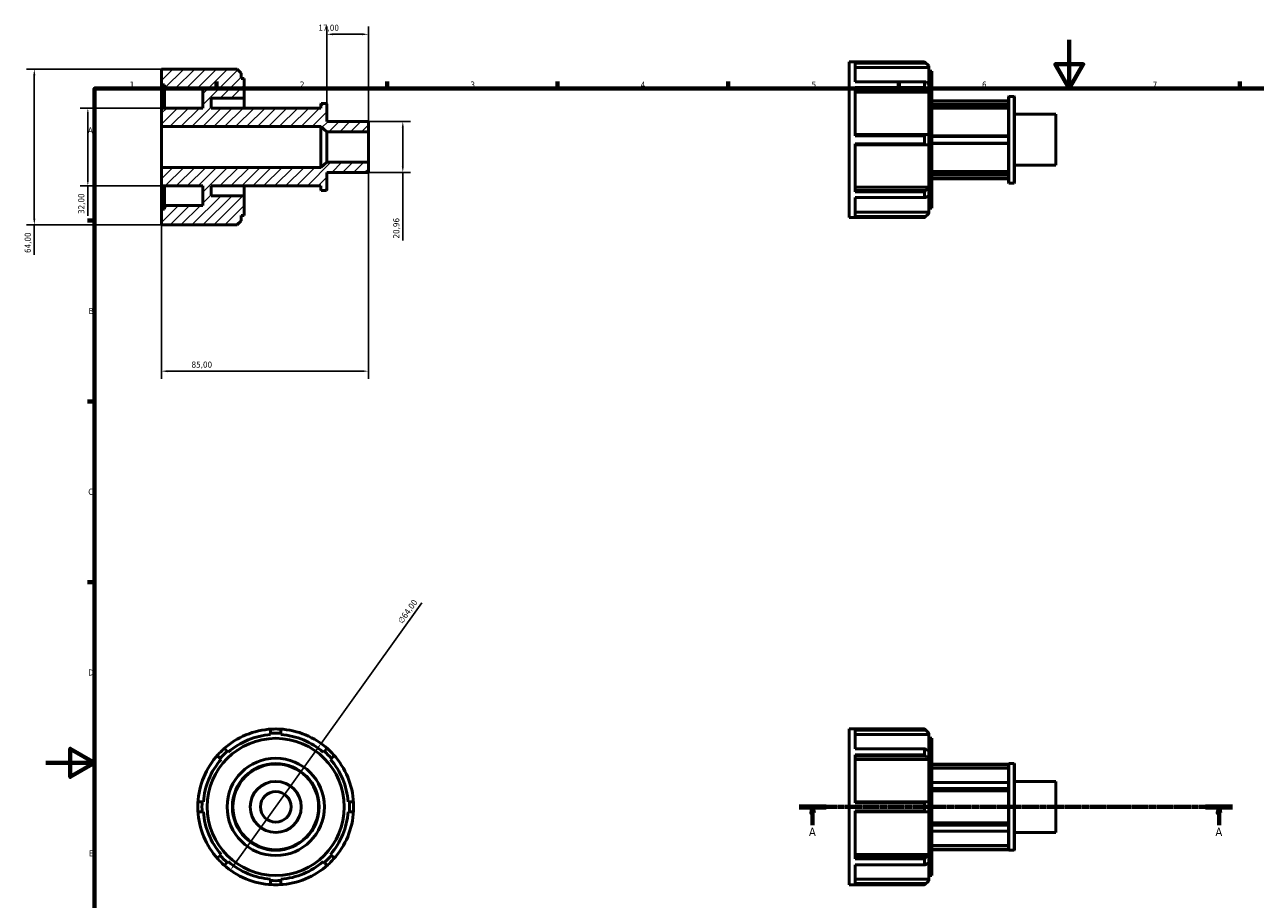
# Model space of a CAD drawing. Header units: millimetres. Extents: x -9 to 931, y 0 to 600.
# Tile 2 of 4: x -9 to 497, y 241 to 600. Entities that reach past the tile are written whole.
import ezdxf

# ---------------------------------------------------------------- set-up
doc = ezdxf.new("R2010")
doc.units = ezdxf.units.MM
doc.linetypes.add('CHAIN', pattern=[0.7087, 0.4724, -0.0591, 0.1181, -0.0591])
for name, color, linetype, lineweight in [('Border (ISO)', 7, 'Continuous', 70), ('Dimension (ISO)', 7, 'Continuous', 25), ('Hatch (ISO)', 7, 'Continuous', 18), ('Section Line (ISO)', 7, 'CHAIN', 70), ('Visible (ISO)', 7, 'Continuous', 50)]:
    doc.layers.add(name, color=color, linetype=linetype, lineweight=lineweight)
doc.styles.add('Label Text (ISO)', font='tahoma.ttf')
doc.styles.add('Note Text (ISO)', font='tahoma.ttf')
doc.dimstyles.new('Default (ISO)', dxfattribs={"dimtxt": 2.5, "dimasz": 2.5, "dimexe": 3.175, "dimexo": 0, "dimgap": 0.762, "dimtad": 1, "dimrnd": 1e-08, "dimzin": 0, "dimtxsty": 'Note Text (ISO)', "dimcen": 0.09, "dimdle": 10, "dimclrd": 256, "dimclre": 256, "dimclrt": 256, "dimazin": 0, "dimtfac": 1.40208, "dimtmove": 0, "dimatfit": 3, "dimfxl": 1, "dimtolj": 1, "dimtzin": 0, "dimlwd": -1, "dimlwe": -1, "dimarcsym": 0})

# ---------------------------------------------------------------- blocks, each defined once
blk = doc.blocks.new('Borders Default Border')
at = {"layer": 'Border (ISO)'}
for p, q in [((70.08, 574), (70.08, 576.9)), ((140.17, 574), (140.17, 576.9)), ((210.25, 574), (210.25, 576.9)), ((280.33, 574), (280.33, 576.9)), ((350.42, 574), (350.42, 576.9)), ((490.58, 574), (490.58, 576.9)), ((20, 519.75), (17.1, 519.75)), ((20, 445.5), (17.1, 445.5)), ((20, 371.25), (17.1, 371.25))]:
    blk.add_line(p, q, dxfattribs=at)
at = {"layer": 'Border (ISO)', "flags": 128}
for points in [[(420.5, 594), (420.5, 574), (414.73, 584), (426.27, 584), (420.5, 574)], [(20, 20), (20, 574), (821, 574), (821, 20), (20, 20)], [(0, 297), (20, 297), (10, 302.77), (10, 291.23), (20, 297)]]:
    blk.add_lwpolyline(points, dxfattribs=at)
at = {"layer": 'Border (ISO)', "color": 232, "true_color": 0xca0064, "char_height": 2.5, "attachment_point": 7, "style": 'Note Text (ISO)'}
for s, insert in [('1', (34.48, 574.4)), ('2', (104.37, 574.4)), ('3', (174.43, 574.35)), ('4', (244.42, 574.4)), ('5', (314.64, 574.35)), ('6', (384.66, 574.35)), ('7', (454.77, 574.4)), ('A', (17.29, 555.62)), ('B', (17.59, 481.38)), ('C', (17.43, 407.08)), ('D', (17.43, 332.88)), ('E', (17.64, 258.63))]:
    blk.add_mtext(s, dxfattribs=dict(at, insert=insert))
blk = doc.blocks.new('2dTransSection0')
at = {"layer": 'Section Line (ISO)', "linetype": 'CHAIN'}
blk.add_line((309.48, 278.93), (487.58, 278.93), dxfattribs=at)
at = {"layer": 'Section Line (ISO)', "linetype": 'Continuous', "lineweight": 140}
for p, q in [((309.48, 278.93), (320.58, 278.93)), ((476.48, 278.93), (487.58, 278.93))]:
    blk.add_line(p, q, dxfattribs=at)
at = {"layer": 'Section Line (ISO)', "linetype": 'Continuous'}
for p, q in [((315.03, 278.93), (314.53, 276.43)), ((315.03, 276.43), (315.03, 278.93)), ((315.53, 276.43), (315.03, 278.93)), ((482.03, 278.93), (481.53, 276.43)), ((482.03, 276.43), (482.03, 278.93)), ((482.53, 276.43), (482.03, 278.93)), ((314.53, 276.43), (315.53, 276.43)), ((315.03, 271.46), (315.03, 276.43)), ((481.53, 276.43), (482.53, 276.43)), ((482.03, 271.46), (482.03, 276.43))]:
    blk.add_line(p, q, dxfattribs=at)
at = {"layer": 'Section Line (ISO)', "linetype": 'Continuous', "flags": 128}
for points in [[(315.53, 276.43), (315.03, 278.93), (314.53, 276.43), (315.53, 276.43)], [(482.53, 276.43), (482.03, 278.93), (481.53, 276.43), (482.53, 276.43)]]:
    blk.add_lwpolyline(points, dxfattribs=at)
at = {"layer": 'Section Line (ISO)'}
for points in [[(315.53, 276.43), (315.03, 278.93), (314.53, 276.43), (315.53, 276.43)], [(482.53, 276.43), (482.03, 278.93), (481.53, 276.43), (482.53, 276.43)]]:
    blk.add_solid(points, dxfattribs=at)
at = {"layer": 'Section Line (ISO)', "char_height": 3.5, "attachment_point": 7, "style": 'Label Text (ISO)'}
for insert in [(313.54, 266.93), (480.54, 266.93)]:
    blk.add_mtext('A', dxfattribs=dict(at, insert=insert))
blk = doc.blocks.new('*D7')
at = {"layer": 'Defpoints', "color": 0, "transparency": 16777216}
for p in [(115.5, 596.3), (115.5, 567.6), (132.5, 556.29)]:
    blk.add_point(p, dxfattribs=at)
at = {"layer": 'Dimension (ISO)', "transparency": 16777216}
for p, q in [((115.5, 567.6), (115.5, 599.48)), ((132.5, 556.29), (132.5, 599.48)), ((130, 596.3), (118, 596.3))]:
    blk.add_line(p, q, dxfattribs=at)
for points in [[(118, 596.72), (118, 595.89), (115.5, 596.3)], [(130, 596.72), (130, 595.89), (132.5, 596.3)]]:
    blk.add_solid(points, dxfattribs=at)
at = {"layer": 'Dimension (ISO)', "color": 232, "true_color": 0xca0064, "transparency": 16777216, "insert": (111.98, 600.24), "char_height": 2.5, "attachment_point": 1, "style": 'Note Text (ISO)'}
blk.add_mtext('\\A1;17,00', dxfattribs=at)
blk = doc.blocks.new('*D8')
at = {"layer": 'Defpoints', "color": 0, "transparency": 16777216}
for p in [(132.5, 560.48), (132.5, 539.52), (146.66, 539.52)]:
    blk.add_point(p, dxfattribs=at)
at = {"layer": 'Dimension (ISO)', "transparency": 16777216}
for p, q in [((132.5, 560.48), (149.84, 560.48)), ((146.66, 557.98), (146.66, 542.02)), ((132.5, 539.52), (149.84, 539.52)), ((146.66, 539.52), (146.66, 511.65))]:
    blk.add_line(p, q, dxfattribs=at)
for points in [[(146.24, 557.98), (147.08, 557.98), (146.66, 560.48)], [(146.24, 542.02), (147.08, 542.02), (146.66, 539.52)]]:
    blk.add_solid(points, dxfattribs=at)
at = {"layer": 'Dimension (ISO)', "color": 232, "true_color": 0xca0064, "transparency": 16777216, "insert": (142.73, 512.41), "char_height": 2.5, "attachment_point": 1, "rotation": 90, "style": 'Note Text (ISO)'}
blk.add_mtext('\\A1;20,96', dxfattribs=at)
blk = doc.blocks.new('*D9')
at = {"layer": 'Defpoints', "color": 0, "transparency": 16777216}
for p in [(47.5, 566), (17.25, 534), (47.5, 534)]:
    blk.add_point(p, dxfattribs=at)
at = {"layer": 'Dimension (ISO)', "transparency": 16777216}
for p, q in [((47.5, 566), (14.07, 566)), ((17.25, 563.5), (17.25, 536.5)), ((47.5, 534), (14.07, 534)), ((17.25, 534), (17.25, 521.73))]:
    blk.add_line(p, q, dxfattribs=at)
for points in [[(16.83, 563.5), (17.66, 563.5), (17.25, 566)], [(16.83, 536.5), (17.66, 536.5), (17.25, 534)]]:
    blk.add_solid(points, dxfattribs=at)
at = {"layer": 'Dimension (ISO)', "color": 232, "true_color": 0xca0064, "transparency": 16777216, "insert": (13.31, 522.49), "char_height": 2.5, "attachment_point": 1, "rotation": 90, "style": 'Note Text (ISO)'}
blk.add_mtext('\\A1;32,00', dxfattribs=at)
blk = doc.blocks.new('*D10')
at = {"layer": 'Defpoints', "color": 0, "transparency": 16777216}
for p in [(47.5, 582), (-4.76, 518), (47.5, 518)]:
    blk.add_point(p, dxfattribs=at)
at = {"layer": 'Dimension (ISO)', "transparency": 16777216}
for p, q in [((47.5, 582), (-7.93, 582)), ((-4.76, 579.5), (-4.76, 520.5)), ((47.5, 518), (-7.93, 518)), ((-4.76, 518), (-4.76, 505.71))]:
    blk.add_line(p, q, dxfattribs=at)
for points in [[(-5.17, 579.5), (-4.34, 579.5), (-4.76, 582)], [(-5.17, 520.5), (-4.34, 520.5), (-4.76, 518)]]:
    blk.add_solid(points, dxfattribs=at)
at = {"layer": 'Dimension (ISO)', "color": 232, "true_color": 0xca0064, "transparency": 16777216, "insert": (-8.69, 506.47), "char_height": 2.5, "attachment_point": 1, "rotation": 90, "style": 'Note Text (ISO)'}
blk.add_mtext('\\A1;64,00', dxfattribs=at)
blk = doc.blocks.new('*D11')
at = {"layer": 'Defpoints', "color": 0, "transparency": 16777216}
for p in [(113.09, 304.94), (75.82, 252.91)]:
    blk.add_point(p, dxfattribs=at)
at = {"layer": 'Dimension (ISO)', "transparency": 16777216}
for p, q in [((113.09, 304.94), (154.48, 362.72)), ((77.28, 254.95), (111.64, 302.91))]:
    blk.add_line(p, q, dxfattribs=at)
blk.add_arc((94.46, 278.93), 32, 48.6987, 176.9957, dxfattribs=at)
for points in [[(111.3, 303.15), (111.98, 302.67), (113.09, 304.94)], [(76.94, 255.19), (77.62, 254.7), (75.82, 252.91)]]:
    blk.add_solid(points, dxfattribs=at)
at = {"layer": 'Dimension (ISO)', "color": 232, "true_color": 0xca0064, "transparency": 16777216, "insert": (144.41, 355.48), "char_height": 2.5, "attachment_point": 1, "rotation": 54.3836, "style": 'Note Text (ISO)'}
blk.add_mtext('\\A1;∅64,00', dxfattribs=at)
blk = doc.blocks.new('*D12')
at = {"layer": 'Defpoints', "color": 0, "transparency": 16777216}
for p in [(47.5, 541.62), (132.5, 543.71), (47.5, 457.92)]:
    blk.add_point(p, dxfattribs=at)
at = {"layer": 'Dimension (ISO)', "transparency": 16777216}
for p, q in [((47.5, 541.62), (47.5, 454.74)), ((132.5, 543.71), (132.5, 454.74)), ((130, 457.92), (50, 457.92))]:
    blk.add_line(p, q, dxfattribs=at)
for points in [[(50, 458.33), (50, 457.5), (47.5, 457.92)], [(130, 458.33), (130, 457.5), (132.5, 457.92)]]:
    blk.add_solid(points, dxfattribs=at)
at = {"layer": 'Dimension (ISO)', "color": 232, "true_color": 0xca0064, "transparency": 16777216, "insert": (59.86, 461.86), "char_height": 2.5, "attachment_point": 1, "style": 'Note Text (ISO)'}
blk.add_mtext('\\A1;85,00', dxfattribs=at)

msp = doc.modelspace()

# ---------------------------------------------------------------- hatches: boundary and pattern name
at = {"layer": 'Hatch (ISO)'}
h = msp.add_hatch(dxfattribs=at)
h.set_pattern_fill('ANSI31', color=256, scale=25.4, style=0)
h.set_pattern_definition([(45, (0, 0), (-2.245064, 2.245064), [])])
h.paths.add_polyline_path([(115.5, 556.2865), (132.5, 556.2865), (132.5, 560.4775), (115.5, 560.4775), (115.5, 567.6022), (115.2905, 567.8117), (113.1595, 567.8117), (112.95, 567.6022), (112.95, 566), (67.9, 566), (67.9, 570), (81.5, 570), (81.5, 578.16), (80.225, 578.16), (80.225, 580.3236), (78.5486, 582), (47.5, 582), (47.5, 575.6), (48.775, 575.6), (48.775, 574), (64.5, 574), (64.5, 566), (47.5, 566), (47.5, 558.382), (112.95, 558.382)])
h.paths.add_polyline_path([(132.5, 543.7135), (115.5, 543.7135), (112.95, 541.618), (47.5, 541.618), (47.5, 534), (64.5, 534), (64.5, 526), (48.775, 526), (48.775, 524.4), (47.5, 524.4), (47.5, 518), (78.5486, 518), (80.225, 519.6764), (80.225, 521.84), (81.5, 521.84), (81.5, 530), (67.9, 530), (67.9, 534), (112.95, 534), (112.95, 532.3978), (113.1595, 532.1883), (115.2905, 532.1883), (115.5, 532.3978), (115.5, 539.5225), (132.5, 539.5225)])

# ---------------------------------------------------------------- linework, layer by layer
at = {"layer": 'Visible (ISO)'}
for p, q in [((78.5486, 582), (47.5, 582)), ((47.5, 582), (47.5, 575.6)), ((80.225, 580.3236), (78.5486, 582)), ((330.0312, 520.9823), (330.0312, 584.9823)), ((330.0312, 584.9823), (361.0798, 584.9823)), ((332.5812, 576.7646), (332.5812, 584.9383)), ((361.0798, 584.9383), (332.5812, 584.9383)), ((332.5812, 584.4945), (361.498, 584.4945)), ((362.7562, 582.6685), (332.5812, 582.6685)), ((361.0798, 584.9383), (361.0798, 584.9823)), ((362.7562, 583.3059), (361.0798, 584.9823)), ((362.7562, 583.3059), (362.7562, 583.2334)), ((362.7562, 583.2334), (362.7562, 582.6685)), ((362.7562, 575.8548), (362.7562, 582.6685)), ((80.225, 578.16), (80.225, 580.3236)), ((81.5, 578.16), (80.225, 578.16)), ((81.5, 570), (81.5, 578.16)), ((332.5812, 576.7646), (361.0798, 576.7646)), ((361.0798, 574.3927), (361.0798, 576.7646)), ((362.7562, 581.1423), (364.0312, 581.1423)), ((364.0312, 524.8223), (364.0312, 581.1423)), ((47.5, 575.6), (48.775, 575.6)), ((47.5, 566), (47.5, 575.6)), ((48.775, 575.6), (48.775, 574)), ((48.775, 574), (64.5, 574)), ((48.775, 566), (48.775, 574)), ((64.5, 574), (64.5, 566)), ((332.5812, 554.6595), (332.5812, 574.3927)), ((361.0798, 574.3927), (332.5812, 574.3927)), ((332.5812, 573.7831), (361.498, 573.7831)), ((362.7562, 572.4918), (332.5812, 572.4918)), ((362.7562, 575.8548), (362.7562, 572.8913)), ((362.7562, 572.8913), (362.7562, 572.4918)), ((362.7562, 555.0778), (362.7562, 572.4918)), ((67.9, 566), (67.9, 570)), ((67.9, 570), (81.5, 570)), ((81.5, 566), (81.5, 570)), ((113.1595, 567.8117), (112.95, 567.6022)), ((112.95, 567.6022), (112.95, 566)), ((115.2905, 567.8117), (113.1595, 567.8117)), ((115.5, 567.6022), (115.2905, 567.8117)), ((115.5, 560.4775), (115.5, 567.6022)), ((364.0312, 568.9823), (395.4812, 568.9823)), ((364.0312, 568.8723), (395.4812, 568.8723)), ((395.4812, 567.4811), (364.0312, 567.4811)), ((364.0312, 567.1798), (395.4812, 567.1798)), ((395.4812, 570.5845), (395.6908, 570.7941)), ((395.4812, 535.3801), (395.4812, 570.5845)), ((395.6908, 570.7941), (395.6908, 535.1706)), ((395.6908, 570.7941), (397.8217, 570.7941)), ((397.8217, 535.1706), (397.8217, 570.7941)), ((398.0312, 570.5845), (397.8217, 570.7941)), ((398.0312, 570.5845), (398.0312, 535.3801)), ((64.5, 566), (47.5, 566)), ((47.5, 566), (47.5, 558.382)), ((112.95, 566), (67.9, 566)), ((395.4812, 565.9693), (364.0312, 565.9693)), ((398.0312, 563.4598), (415.0312, 563.4598)), ((415.0312, 542.5048), (415.0312, 563.4598)), ((47.5, 558.382), (112.95, 558.382)), ((47.5, 541.618), (47.5, 558.382)), ((112.95, 558.382), (115.5, 556.2865)), ((112.95, 541.618), (112.95, 558.382)), ((132.5, 560.4775), (115.5, 560.4775)), ((115.5, 556.2865), (132.5, 556.2865)), ((115.5, 543.7135), (115.5, 556.2865)), ((132.5, 556.2865), (132.5, 560.4775)), ((132.5, 543.7135), (132.5, 556.2865)), ((361.498, 555.0778), (332.5812, 555.0778)), ((332.5812, 554.6595), (361.0798, 554.6595)), ((332.5812, 531.5719), (332.5812, 551.3052)), ((361.0798, 551.3052), (332.5812, 551.3052)), ((361.0798, 551.3052), (361.0798, 554.6595)), ((362.7562, 555.0778), (362.7562, 550.8868)), ((395.4812, 554.5823), (364.0312, 554.5823)), ((364.0312, 554.3735), (395.4812, 554.3735)), ((395.4812, 551.5911), (364.0312, 551.5911)), ((364.0312, 551.3823), (395.4812, 551.3823)), ((332.5812, 550.8868), (361.498, 550.8868)), ((362.7562, 533.4728), (362.7562, 550.8868)), ((112.95, 541.618), (47.5, 541.618)), ((47.5, 541.618), (47.5, 534)), ((115.5, 543.7135), (112.95, 541.618)), ((132.5, 543.7135), (115.5, 543.7135)), ((132.5, 539.5225), (132.5, 543.7135)), ((398.0312, 542.5048), (415.0312, 542.5048)), ((115.5, 532.3978), (115.5, 539.5225)), ((115.5, 539.5225), (132.5, 539.5225)), ((364.0312, 539.9954), (395.4812, 539.9954)), ((395.4812, 538.7849), (364.0312, 538.7849)), ((364.0312, 538.4836), (395.4812, 538.4836)), ((395.4812, 537.0924), (364.0312, 537.0924)), ((364.0312, 536.9823), (395.4812, 536.9823)), ((47.5, 534), (64.5, 534)), ((47.5, 524.4), (47.5, 534)), ((48.775, 526), (48.775, 534)), ((64.5, 534), (64.5, 526)), ((67.9, 530), (67.9, 534)), ((67.9, 534), (112.95, 534)), ((81.5, 530), (81.5, 534)), ((112.95, 534), (112.95, 532.3978)), ((112.95, 532.3978), (113.1595, 532.1883)), ((113.1595, 532.1883), (115.2905, 532.1883)), ((115.2905, 532.1883), (115.5, 532.3978)), ((332.5812, 533.4728), (362.7562, 533.4728)), ((361.498, 532.1816), (332.5812, 532.1816)), ((332.5812, 531.5719), (361.0798, 531.5719)), ((361.0798, 529.2001), (361.0798, 531.5719)), ((362.7562, 533.4728), (362.7562, 533.0733)), ((362.7562, 533.0733), (362.7562, 530.1098)), ((395.4812, 535.3801), (395.6908, 535.1706)), ((395.6908, 535.1706), (397.8217, 535.1706)), ((398.0312, 535.3801), (397.8217, 535.1706)), ((64.5, 526), (48.775, 526)), ((48.775, 526), (48.775, 524.4)), ((81.5, 530), (67.9, 530)), ((81.5, 521.84), (81.5, 530)), ((332.5812, 521.0263), (332.5812, 529.2001)), ((361.0798, 529.2001), (332.5812, 529.2001)), ((362.7562, 523.2962), (362.7562, 530.1098)), ((48.775, 524.4), (47.5, 524.4)), ((47.5, 524.4), (47.5, 518)), ((80.225, 519.6764), (80.225, 521.84)), ((80.225, 521.84), (81.5, 521.84)), ((330.0312, 520.9823), (361.0798, 520.9823)), ((332.5812, 523.2962), (362.7562, 523.2962)), ((361.498, 521.4701), (332.5812, 521.4701)), ((332.5812, 521.0263), (361.0798, 521.0263)), ((362.7562, 522.6587), (361.0798, 520.9823)), ((361.0798, 520.9823), (361.0798, 521.0263)), ((362.7562, 524.8223), (364.0312, 524.8223)), ((362.7562, 523.2962), (362.7562, 522.7312)), ((362.7562, 522.7312), (362.7562, 522.6587)), ((47.5, 518), (78.5486, 518)), ((78.5486, 518), (80.225, 519.6764)), ((92.363, 309.1785), (92.363, 308.6135)), ((96.554, 308.6135), (96.554, 309.1785)), ((330.0312, 246.9274), (330.0312, 310.9274)), ((330.0312, 310.9274), (361.0798, 310.9274)), ((361.0798, 310.8834), (332.5812, 310.8834)), ((332.5812, 302.7096), (332.5812, 310.8834)), ((332.5812, 310.4396), (361.498, 310.4396)), ((362.7562, 308.6135), (332.5812, 308.6135)), ((361.0798, 310.8834), (361.0798, 310.9274)), ((362.7562, 309.251), (361.0798, 310.9274)), ((362.7562, 309.251), (362.7562, 309.1785)), ((362.7562, 309.1785), (362.7562, 308.6135)), ((362.7562, 301.7999), (362.7562, 308.6135)), ((362.7562, 307.0874), (364.0312, 307.0874)), ((364.0312, 250.7674), (364.0312, 307.0874)), ((71.586, 298.8364), (71.9855, 298.4369)), ((74.949, 301.4004), (74.5495, 301.7999)), ((114.3676, 301.7999), (113.9681, 301.4004)), ((116.9316, 298.4369), (117.331, 298.8364)), ((332.5812, 302.7096), (361.0798, 302.7096)), ((361.0798, 300.3378), (332.5812, 300.3378)), ((332.5812, 280.6045), (332.5812, 300.3378)), ((332.5812, 299.7281), (361.498, 299.7281)), ((362.7562, 298.4369), (332.5812, 298.4369)), ((361.0798, 300.3378), (361.0798, 302.7096)), ((362.7562, 301.7999), (362.7562, 298.8364)), ((362.7562, 298.8364), (362.7562, 298.4369)), ((362.7562, 281.0229), (362.7562, 298.4369)), ((395.4812, 296.5274), (364.0312, 296.5274)), ((395.4812, 296.4723), (364.0312, 296.4723)), ((364.0312, 296.2449), (395.4812, 296.2449)), ((395.4812, 294.8472), (364.0312, 294.8472)), ((395.4812, 296.5296), (395.6908, 296.7391)), ((395.4812, 261.3252), (395.4812, 296.5296)), ((395.6908, 296.7391), (395.6908, 261.1156)), ((395.6908, 296.7391), (397.8217, 296.7391)), ((397.8217, 261.1156), (397.8217, 296.7391)), ((398.0312, 296.5296), (397.8217, 296.7391)), ((398.0312, 296.5296), (398.0312, 261.3252)), ((395.4812, 288.9718), (364.0312, 288.9718)), ((364.0312, 288.9047), (395.4812, 288.9047)), ((398.0312, 289.4049), (415.0312, 289.4049)), ((415.0312, 268.4499), (415.0312, 289.4049)), ((395.4812, 286.495), (364.0312, 286.495)), ((364.0312, 286.2005), (395.4812, 286.2005)), ((395.4812, 285.5016), (364.0312, 285.5016)), ((64.7724, 281.0229), (64.2074, 281.0229)), ((124.7097, 281.0229), (124.1447, 281.0229)), ((361.498, 281.0229), (332.5812, 281.0229)), ((332.5812, 280.6045), (361.0798, 280.6045)), ((361.0798, 277.2502), (361.0798, 280.6045)), ((362.7562, 281.0229), (362.7562, 276.8319)), ((64.2074, 276.8319), (64.7724, 276.8319)), ((124.1447, 276.8319), (124.7097, 276.8319)), ((332.5812, 257.517), (332.5812, 277.2502)), ((361.0798, 277.2502), (332.5812, 277.2502)), ((332.5812, 276.8319), (361.498, 276.8319)), ((362.7562, 259.4178), (362.7562, 276.8319)), ((364.0312, 272.3531), (395.4812, 272.3531)), ((395.4812, 271.6542), (364.0312, 271.6542)), ((364.0312, 271.3597), (395.4812, 271.3597)), ((395.4812, 268.9501), (364.0312, 268.9501)), ((364.0312, 268.8829), (395.4812, 268.8829)), ((398.0312, 268.4499), (415.0312, 268.4499)), ((364.0312, 263.0076), (395.4812, 263.0076)), ((71.9855, 259.4178), (71.586, 259.0183)), ((117.331, 259.0183), (116.9316, 259.4178)), ((332.5812, 259.4178), (362.7562, 259.4178)), ((361.498, 258.1266), (332.5812, 258.1266)), ((362.7562, 259.4178), (362.7562, 259.0183)), ((362.7562, 259.0183), (362.7562, 256.0549)), ((395.4812, 261.6098), (364.0312, 261.6098)), ((364.0312, 261.3824), (395.4812, 261.3824)), ((395.4812, 261.3274), (364.0312, 261.3274)), ((395.4812, 261.3252), (395.6908, 261.1156)), ((395.6908, 261.1156), (397.8217, 261.1156)), ((398.0312, 261.3252), (397.8217, 261.1156)), ((74.5495, 256.0549), (74.949, 256.4544)), ((113.9681, 256.4544), (114.3676, 256.0549)), ((332.5812, 257.517), (361.0798, 257.517)), ((361.0798, 255.1451), (332.5812, 255.1451)), ((332.5812, 246.9714), (332.5812, 255.1451)), ((361.0798, 255.1451), (361.0798, 257.517)), ((362.7562, 249.2412), (362.7562, 256.0549)), ((92.363, 249.2412), (92.363, 248.6763)), ((96.554, 248.6763), (96.554, 249.2412)), ((332.5812, 249.2412), (362.7562, 249.2412)), ((362.7562, 248.6038), (361.0798, 246.9274)), ((362.7562, 250.7674), (364.0312, 250.7674)), ((362.7562, 249.2412), (362.7562, 248.6763)), ((362.7562, 248.6763), (362.7562, 248.6038)), ((330.0312, 246.9274), (361.0798, 246.9274)), ((361.498, 247.4152), (332.5812, 247.4152)), ((332.5812, 246.9714), (361.0798, 246.9714)), ((361.0798, 246.9274), (361.0798, 246.9714))]:
    msp.add_line(p, q, dxfattribs=at)
for radius in [28.16, 20, 17.8117, 17.6022, 10.4775, 6.2865]:
    msp.add_circle((94.4585, 278.9274), radius, dxfattribs=at)
for radius, start, end in [(32, 93.004264, 131.995736), (29.76, 94.037727, 130.962273), (30.3236, 86.03744, 93.96256), (32, 86.995736, 93.004264), (32, 48.004264, 86.995736), (29.76, 49.037727, 85.962273), (32, 138.004264, 176.995736), (29.76, 139.037727, 175.962273), (32, 131.995736, 138.004264), (30.3236, 131.03744, 138.96256), (30.3236, 41.03744, 48.96256), (32, 41.995736, 48.004264), (29.76, 4.037727, 40.962273), (32, 3.004264, 41.995736), (32, 176.995736, 183.004264), (30.3236, 176.03744, 183.96256), (30.3236, 356.03744, 3.96256), (32, 356.995736, 3.004264), (32, 183.004264, 221.995736), (29.76, 184.037727, 220.962273), (29.76, 319.037727, 355.962273), (32, 318.004264, 356.995736), (30.3236, 221.03744, 228.96256), (30.3236, 311.03744, 318.96256), (32, 221.995736, 228.004264), (32, 228.004264, 266.995736), (29.76, 229.037727, 265.962273), (32, 273.004264, 311.995736), (29.76, 274.037727, 310.962273), (32, 311.995736, 318.004264), (30.3236, 266.03744, 273.96256), (32, 266.995736, 273.004264)]:
    msp.add_arc((94.4585, 278.9274), radius, start, end, dxfattribs=at)
for points, weights in [([(361.498, 584.4945), (361.2918, 584.715), (361.0798, 584.9383)], [1.00029385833, 1.00019293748, 1]), ([(361.498, 584.4945), (362.14, 583.8512), (362.7562, 583.2334)], [1.00659374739, 1.00349970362, 1]), ([(361.0798, 576.7646), (361.2918, 576.7555), (361.498, 576.7466)], [1, 1.00019293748, 1.00029385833]), ([(362.7562, 575.8548), (362.14, 576.2916), (361.498, 576.7466)], [1, 1.0034997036, 1.00659374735]), ([(361.498, 573.7831), (361.2918, 574.0859), (361.0798, 574.3927)], [1.00029385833, 1.00019293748, 1]), ([(361.498, 573.7831), (362.14, 573.3282), (362.7562, 572.8913)], [1.00659374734, 1.0034997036, 1]), ([(361.0798, 554.6595), (361.2918, 554.87), (361.498, 555.0778)], [1, 1.00019293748, 1.00029385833]), ([(361.498, 550.8868), (361.2918, 551.0946), (361.0798, 551.3052)], [1.00029385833, 1.00019293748, 1]), ([(362.7562, 555.0778), (362.14, 555.0778), (361.498, 555.0778)], [1, 1.00349970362, 1.00659374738]), ([(361.498, 550.8868), (362.14, 550.8868), (362.7562, 550.8868)], [1.00659374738, 1.00349970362, 1]), ([(361.0798, 531.5719), (361.2918, 531.8787), (361.498, 532.1816)], [1, 1.00019293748, 1.00029385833]), ([(362.7562, 533.0733), (362.14, 532.6365), (361.498, 532.1816)], [1, 1.00349970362, 1.00659374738]), ([(361.498, 529.2181), (361.2918, 529.2091), (361.0798, 529.2001)], [1.00029385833, 1.00019293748, 1]), ([(361.498, 529.2181), (362.14, 529.673), (362.7562, 530.1098)], [1.0065937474, 1.00349970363, 1]), ([(361.0798, 521.0263), (361.2918, 521.2497), (361.498, 521.4701)], [1, 1.00019293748, 1.00029385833]), ([(362.7562, 522.7312), (362.14, 522.1135), (361.498, 521.4701)], [1, 1.00349970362, 1.00659374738]), ([(92.363, 310.4396), (92.5709, 310.66), (92.7814, 310.8834)], [1.00029385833, 1.00019293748, 1]), ([(92.363, 310.4396), (92.363, 309.7962), (92.363, 309.1785)], [1.00659374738, 1.00349970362, 1]), ([(96.1357, 310.8834), (96.3462, 310.66), (96.554, 310.4396)], [1, 1.00019293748, 1.00029385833]), ([(96.554, 309.1785), (96.554, 309.7962), (96.554, 310.4396)], [1, 1.00349970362, 1.00659374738]), ([(361.498, 310.4396), (361.2918, 310.66), (361.0798, 310.8834)], [1.00029385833, 1.00019293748, 1]), ([(361.498, 310.4396), (362.14, 309.7962), (362.7562, 309.1785)], [1.00659374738, 1.00349970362, 1]), ([(70.6943, 299.7281), (70.6854, 300.031), (70.6763, 300.3378)], [1.00029385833, 1.00019293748, 1]), ([(70.6943, 299.7281), (71.1492, 299.2732), (71.586, 298.8364)], [1.00659374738, 1.00349970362, 1]), ([(73.0481, 302.7096), (73.355, 302.7005), (73.6578, 302.6916)], [1, 1.00019293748, 1.00029385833]), ([(74.5495, 301.7999), (74.1127, 302.2367), (73.6578, 302.6916)], [1, 1.00349970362, 1.00659374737]), ([(115.2593, 302.6916), (114.8044, 302.2367), (114.3676, 301.7999)], [1.00659374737, 1.00349970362, 1]), ([(115.2593, 302.6916), (115.5621, 302.7005), (115.869, 302.7096)], [1.00029385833, 1.00019293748, 1]), ([(117.331, 298.8364), (117.7679, 299.2732), (118.2228, 299.7281)], [1, 1.00349970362, 1.00659374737]), ([(118.2408, 300.3378), (118.2317, 300.031), (118.2228, 299.7281)], [1, 1.00019293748, 1.00029385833]), ([(361.0798, 302.7096), (361.2918, 302.7005), (361.498, 302.6916)], [1, 1.00019293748, 1.00029385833]), ([(361.498, 299.7281), (361.2918, 300.031), (361.0798, 300.3378)], [1.00029385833, 1.00019293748, 1]), ([(362.7562, 301.7999), (362.14, 302.2367), (361.498, 302.6916)], [1, 1.00349970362, 1.00659374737]), ([(361.498, 299.7281), (362.14, 299.2732), (362.7562, 298.8364)], [1.00659374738, 1.00349970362, 1]), ([(62.5025, 280.6045), (62.7259, 280.8151), (62.9463, 281.0229)], [1, 1.00019293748, 1.00029385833]), ([(64.2074, 281.0229), (63.5897, 281.0229), (62.9463, 281.0229)], [1, 1.00349970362, 1.00659374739]), ([(125.9708, 281.0229), (125.3274, 281.0229), (124.7097, 281.0229)], [1.00659374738, 1.00349970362, 1]), ([(125.9708, 281.0229), (126.1912, 280.8151), (126.4146, 280.6045)], [1.00029385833, 1.00019293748, 1]), ([(361.0798, 280.6045), (361.2918, 280.8151), (361.498, 281.0229)], [1, 1.00019293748, 1.00029385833]), ([(362.7562, 281.0229), (362.14, 281.0229), (361.498, 281.0229)], [1, 1.00349970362, 1.00659374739]), ([(62.9463, 276.8319), (62.7259, 277.0397), (62.5025, 277.2502)], [1.00029385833, 1.00019293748, 1]), ([(62.9463, 276.8319), (63.5897, 276.8319), (64.2074, 276.8319)], [1.00659374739, 1.00349970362, 1]), ([(124.7097, 276.8319), (125.3274, 276.8319), (125.9708, 276.8319)], [1, 1.00349970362, 1.00659374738]), ([(126.4146, 277.2502), (126.1912, 277.0397), (125.9708, 276.8319)], [1, 1.00019293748, 1.00029385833]), ([(361.498, 276.8319), (361.2918, 277.0397), (361.0798, 277.2502)], [1.00029385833, 1.00019293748, 1]), ([(361.498, 276.8319), (362.14, 276.8319), (362.7562, 276.8319)], [1.00659374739, 1.00349970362, 1]), ([(70.6763, 257.517), (70.6854, 257.8238), (70.6943, 258.1266)], [1, 1.00019293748, 1.00029385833]), ([(71.586, 259.0183), (71.1492, 258.5815), (70.6943, 258.1266)], [1, 1.0034997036, 1.00659374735]), ([(118.2228, 258.1266), (117.7679, 258.5815), (117.331, 259.0183)], [1.0065937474, 1.00349970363, 1]), ([(118.2228, 258.1266), (118.2317, 257.8238), (118.2408, 257.517)], [1.00029385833, 1.00019293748, 1]), ([(361.0798, 257.517), (361.2918, 257.8238), (361.498, 258.1266)], [1, 1.00019293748, 1.00029385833]), ([(362.7562, 259.0183), (362.14, 258.5815), (361.498, 258.1266)], [1, 1.0034997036, 1.00659374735]), ([(73.6578, 255.1631), (73.355, 255.1542), (73.0481, 255.1451)], [1.00029385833, 1.00019293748, 1]), ([(73.6578, 255.1631), (74.1127, 255.6181), (74.5495, 256.0549)], [1.00659374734, 1.0034997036, 1]), ([(114.3676, 256.0549), (114.8044, 255.6181), (115.2593, 255.1631)], [1, 1.00349970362, 1.00659374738]), ([(115.869, 255.1451), (115.5621, 255.1542), (115.2593, 255.1631)], [1, 1.00019293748, 1.00029385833]), ([(361.498, 255.1631), (361.2918, 255.1542), (361.0798, 255.1451)], [1.00029385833, 1.00019293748, 1]), ([(361.498, 255.1631), (362.14, 255.6181), (362.7562, 256.0549)], [1.00659374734, 1.0034997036, 1]), ([(92.363, 248.6763), (92.363, 248.0585), (92.363, 247.4152)], [1, 1.00349970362, 1.00659374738]), ([(96.554, 247.4152), (96.554, 248.0585), (96.554, 248.6763)], [1.00659374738, 1.00349970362, 1]), ([(362.7562, 248.6763), (362.14, 248.0585), (361.498, 247.4152)], [1, 1.00349970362, 1.00659374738]), ([(92.7814, 246.9714), (92.5709, 247.1947), (92.363, 247.4152)], [1, 1.00019293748, 1.00029385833]), ([(96.554, 247.4152), (96.3462, 247.1947), (96.1357, 246.9714)], [1.00029385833, 1.00019293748, 1]), ([(361.0798, 246.9714), (361.2918, 247.1947), (361.498, 247.4152)], [1, 1.00019293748, 1.00029385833])]:
    msp.add_rational_spline(points, weights, degree=2, dxfattribs=at)

# ---------------------------------------------------------------- block references
msp.add_blockref('Borders Default Border', (0, 0))
at = {"layer": 'Section Line (ISO)'}
msp.add_blockref('2dTransSection0', (0, 0), dxfattribs=at)

# ---------------------------------------------------------------- dimensions: what is measured, and where the dimension line sits
at = {"layer": 'Dimension (ISO)'}
for base, p1, p2, angle, override, picture, middle in [((115.5, 596.3033), (132.5, 556.2865), (115.5, 567.6022), 180, {"dimdec": 2, "dimtp": 0, "dimtm": 0, "dimtdec": 2, "dimtofl": 0, "dimatfit": 1}, '*D7', (116, 596.3033)), ((-4.7555, 518), (47.5, 582), (47.5, 518), 90, {"dimdec": 2, "dimtp": 0, "dimtm": 0, "dimtdec": 2, "dimtofl": 0, "dimatfit": 2}, '*D10', (-4.7555, 510.6044)), ((17.245, 534), (47.5, 566), (47.5, 534), 90, {"dimdec": 2, "dimtp": 0, "dimtm": 0, "dimtdec": 2, "dimtofl": 0, "dimatfit": 2}, '*D9', (17.245, 526.6144)), ((146.6613693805, 539.5225), (132.5, 560.4775), (132.5, 539.5225), 90, {"dimdec": 2, "dimtp": 0, "dimtm": 0, "dimtdec": 2, "dimtofl": 0, "dimatfit": 2}, '*D8', (146.6613693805, 516.5355)), ((47.5, 457.9181), (132.5, 543.7135), (47.5, 541.618), 180, {"dimdec": 2, "dimtp": 0, "dimtm": 0, "dimtdec": 2, "dimtofl": 0, "dimatfit": 1}, '*D12', (64, 457.9181))]:
    dim = msp.add_linear_dim(base=base, p1=p1, p2=p2, angle=angle, dimstyle='Default (ISO)', override=override, dxfattribs=at)
    dim.commit()
    dim.dimension.update_dxf_attribs({"geometry": picture, "text_midpoint": middle, "dimtype": 160})
dim = msp.add_diameter_dim_2p(p1=(75.8231, 252.9135), p2=(113.0939, 304.9412), dimstyle='Default (ISO)', override={"dimdec": 2, "dimlfac": 1, "dimtp": 0, "dimtm": 0, "dimtdec": 2, "dimatfit": 2}, dxfattribs=at)
dim.commit()
dim.dimension.update_dxf_attribs({"geometry": '*D11', "text_midpoint": (150.8387, 357.6306), "dimtype": 163})

doc.saveas('drawing.dxf')
